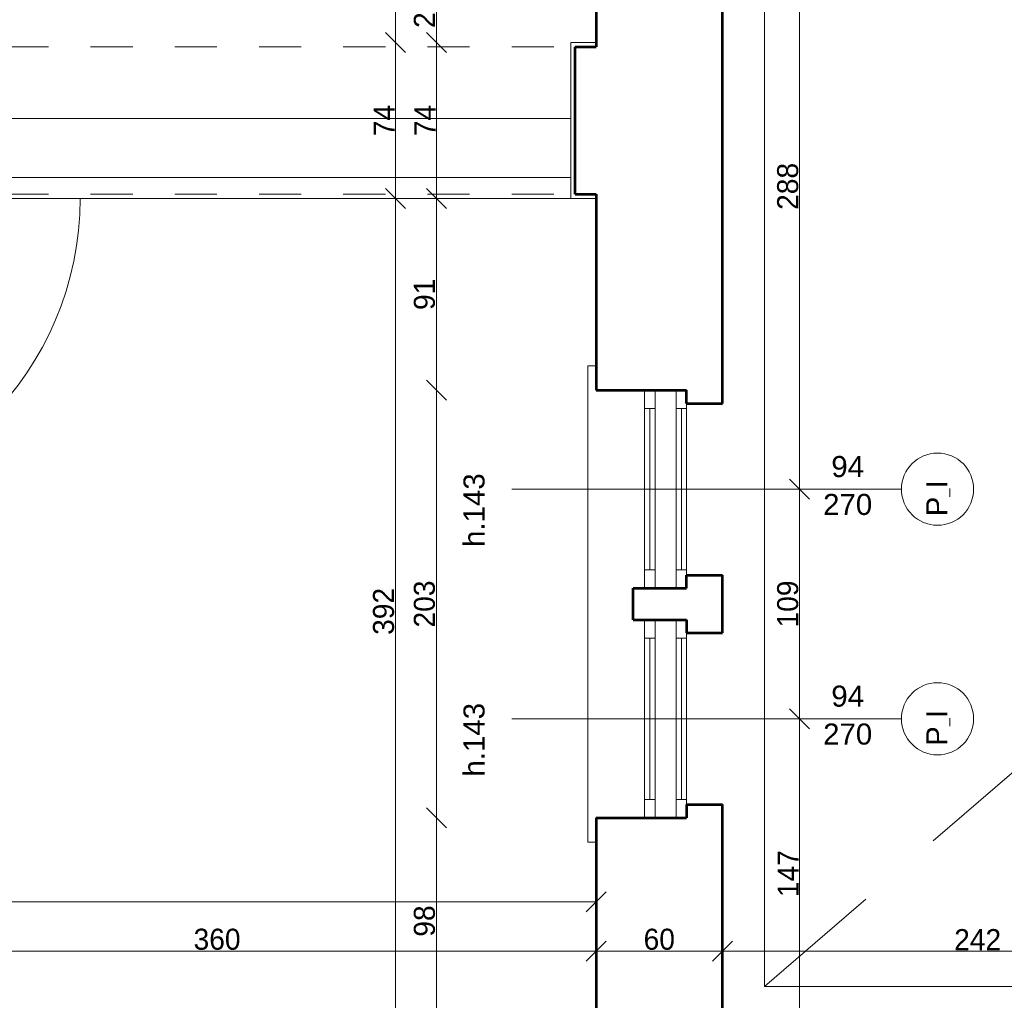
# Model space of a CAD drawing. Header units: inches. Extents: x -21887 to 84279, y -131485 to 67836.
# Tile 111 of 256: x 37054 to 41730, y -14236 to -9581. Entities that reach past the tile are written whole.
import ezdxf

# ---------------------------------------------------------------- set-up
doc = ezdxf.new("R2010")
doc.units = ezdxf.units.IN
doc.header["$MEASUREMENT"] = 0
for name, pattern in [('Dashed', [400, 200, -200]), ('Dashed copy', [200, 100, -100]), ('Long Dashed', [1058.333302, 634.99999, -423.333311])]:
    doc.linetypes.add(name, pattern=pattern)
doc.layers.get('0').update_dxf_attribs({"lineweight": 13})
doc.layers.get('Defpoints').update_dxf_attribs({"lineweight": 13})
for name, color, linetype, lineweight in [('AI_MURY', 7, 'Continuous', 53), ('Dimensioning', 7, 'Continuous', 13), ('DRZWI', 7, 'Continuous', 13), ('PODCIAGI', 7, 'Continuous', 13), ('schodzy', 7, 'Continuous', 13)]:
    doc.layers.add(name, color=color, linetype=linetype, lineweight=lineweight)
doc.styles.add('GENERATED_STYLE_7', font='txt')
doc.styles.add('Style-Courier New', font='txt')
doc.dimstyles.new('Dimstyle_4', dxfattribs={"dimtxt": 100, "dimasz": 95, "dimexe": 0, "dimexo": 0, "dimgap": 0.09, "dimtad": 1, "dimdec": 0, "dimlfac": 0.1, "dimzin": 0, "dimdsep": 46, "dimlunit": 5, "dimtxsty": 'GENERATED_STYLE_7', "dimblk": 'ARROWHEAD_6', "dimcen": 0.09, "dimclrd": 161, "dimclre": 161, "dimclrt": 7, "dimadec": 0, "dimazin": 0, "dimtfac": 1, "dimtdec": 0, "dimtmove": 0, "dimatfit": 3, "dimfxl": 0, "dimtolj": 1, "dimtzin": 0, "dimarcsym": 0})
doc.dimstyles.new('Dimstyle_5', dxfattribs={"dimtxt": 100, "dimasz": 95, "dimexe": 0.18, "dimexo": 0, "dimgap": 0.09, "dimtad": 1, "dimtih": 1, "dimtoh": 1, "dimdec": 0, "dimlfac": 0.1, "dimzin": 0, "dimdsep": 46, "dimlunit": 5, "dimtxsty": 'GENERATED_STYLE_7', "dimblk": 'ARROWHEAD_6', "dimcen": 0.09, "dimclrd": 161, "dimclre": 161, "dimclrt": 7, "dimadec": 0, "dimazin": 0, "dimtfac": 1, "dimtdec": 0, "dimtmove": 0, "dimatfit": 3, "dimfxl": 0, "dimtolj": 1, "dimtzin": 0, "dimarcsym": 0})

# ---------------------------------------------------------------- blocks, each defined once
blk = doc.blocks.new('ARROWHEAD_6')
at = {"color": 0, "linetype": 'Continuous'}
for p, q in [((-0.5, -0.5), (0.5, 0.5)), ((0, 0), (-1, 0))]:
    blk.add_line(p, q, dxfattribs=at)
blk = doc.blocks.new('*U184')
at = {"layer": 'Defpoints', "color": 0, "linetype": 'Continuous'}
for p in [(-270, -21459.3), (57580.5, -21459.3), (56990.5, -24609.3)]:
    blk.add_point(p, dxfattribs=at)
at = {"layer": 'Dimensioning', "color": 161, "linetype": 'Continuous', "lineweight": -2}
for p, q in [((-269.9, -21459.3), (-270, -21459.3)), ((-270, -24514.3), (-270, -21554.3)), ((-269.9, -24609.3), (-270, -24609.3))]:
    blk.add_line(p, q, dxfattribs=at)
at = {"layer": 'Dimensioning', "color": 161, "linetype": 'Continuous', "lineweight": -2, "xscale": 95, "yscale": 95, "zscale": 95}
for p, rotation in [((-270, -21459.3), 90), ((-270, -24609.3), 270)]:
    blk.add_blockref('ARROWHEAD_6', p, dxfattribs=dict(at, rotation=rotation))
at = {"layer": 'Dimensioning', "color": 7, "linetype": 'Continuous', "insert": (-326.3, -23034.3), "char_height": 100, "attachment_point": 5, "rotation": 90, "style": 'GENERATED_STYLE_7'}
blk.add_mtext('315', dxfattribs=at)
blk = doc.blocks.new('*U1771')
at = {"layer": 'Defpoints'}
for p in [(122.4, -22997.2), (57973, -22997.2), (122.4, -23034.3), (57383, -26147.2)]:
    blk.add_point(p, dxfattribs=at)
at = {"layer": 'Dimensioning', "color": 161, "linetype": 'Continuous'}
blk.add_blockref('*U184', (392.5, -1537.9), dxfattribs=at)
blk = doc.blocks.new('*D1914')
at = {"layer": 'Defpoints'}
for p in [(122.4, 0), (122.4, -22997.2), (57973, -22997.2), (57383, -26147.2)]:
    blk.add_point(p, dxfattribs=at)
at = {"layer": 'Dimensioning', "color": 161, "linetype": 'Continuous'}
blk.add_blockref('*U1771', (0, 0), dxfattribs=at)
blk = doc.blocks.new('*U1061')
at = {"layer": 'Defpoints', "color": 0, "linetype": 'Continuous'}
for p in [(40391.6, -14002.6), (42816.1, -14002.6), (42816.1, -14002.6)]:
    blk.add_point(p, dxfattribs=at)
at = {"layer": 'Dimensioning', "color": 161, "linetype": 'Continuous', "lineweight": -2}
for p, q in [((40391.6, -14002.6), (40391.6, -14002.4)), ((40486.6, -14002.6), (42721.1, -14002.6)), ((42816.1, -14002.6), (42816.1, -14002.4))]:
    blk.add_line(p, q, dxfattribs=at)
at = {"layer": 'Dimensioning', "color": 161, "linetype": 'Continuous', "lineweight": -2, "xscale": 95, "yscale": 95, "zscale": 95, "rotation": 180}
blk.add_blockref('ARROWHEAD_6', (40391.6, -14002.6), dxfattribs=at)
at = {"layer": 'Dimensioning', "color": 161, "linetype": 'Continuous', "lineweight": -2, "xscale": 95, "yscale": 95, "zscale": 95}
blk.add_blockref('ARROWHEAD_6', (42816.1, -14002.6), dxfattribs=at)
at = {"layer": 'Dimensioning', "color": 7, "linetype": 'Continuous', "insert": (41603.9, -13947.6), "char_height": 100, "attachment_point": 5, "style": 'GENERATED_STYLE_7'}
blk.add_mtext('242', dxfattribs=at)
blk = doc.blocks.new('*D1994')
at = {"layer": 'Defpoints'}
for p in [(40391.6, -14002.6), (41603.9, -14002.6), (42816.1, -14002.6), (42816.1, -14002.6)]:
    blk.add_point(p, dxfattribs=at)
at = {"layer": 'Dimensioning', "color": 161, "linetype": 'Continuous'}
blk.add_blockref('*U1061', (0, 0), dxfattribs=at)
blk = doc.blocks.new('*U1071')
at = {"layer": 'Defpoints', "color": 0, "linetype": 'Continuous'}
for p in [(17669.4, -13768.6), (39791.6, -13768.6), (39791.6, -13768.6)]:
    blk.add_point(p, dxfattribs=at)
at = {"layer": 'Dimensioning', "color": 161, "linetype": 'Continuous', "lineweight": -2}
for p, q in [((17669.4, -13768.6), (17669.4, -13768.4)), ((17764.4, -13768.6), (39696.6, -13768.6)), ((39791.6, -13768.6), (39791.6, -13768.4))]:
    blk.add_line(p, q, dxfattribs=at)
at = {"layer": 'Dimensioning', "color": 161, "linetype": 'Continuous', "lineweight": -2, "xscale": 95, "yscale": 95, "zscale": 95, "rotation": 180}
blk.add_blockref('ARROWHEAD_6', (17669.4, -13768.6), dxfattribs=at)
at = {"layer": 'Dimensioning', "color": 161, "linetype": 'Continuous', "lineweight": -2, "xscale": 95, "yscale": 95, "zscale": 95}
blk.add_blockref('ARROWHEAD_6', (39791.6, -13768.6), dxfattribs=at)
at = {"layer": 'Dimensioning', "color": 7, "linetype": 'Continuous', "insert": (28730.5, -13713.6), "char_height": 100, "attachment_point": 5, "style": 'GENERATED_STYLE_7'}
blk.add_mtext('2212', dxfattribs=at)
blk = doc.blocks.new('*D2004')
at = {"layer": 'Defpoints'}
for p in [(17669.4, -13768.6), (28730.5, -13768.6), (39791.6, -13768.6), (39791.6, -13768.6)]:
    blk.add_point(p, dxfattribs=at)
at = {"layer": 'Dimensioning', "color": 161, "linetype": 'Continuous'}
blk.add_blockref('*U1071', (0, 0), dxfattribs=at)
blk = doc.blocks.new('*U376')
at = {"layer": 'Defpoints', "color": 0, "linetype": 'Continuous'}
for p in [(-3768.9, -23758.2), (61880.5, -23758.2), (62095.5, -27324.3)]:
    blk.add_point(p, dxfattribs=at)
at = {"layer": 'Dimensioning', "color": 161, "linetype": 'Continuous', "lineweight": -2}
for p, q in [((-3768.7, -23758.2), (-3768.9, -23758.2)), ((-3768.9, -27229.3), (-3768.9, -23853.2)), ((-3768.7, -27324.3), (-3768.9, -27324.3))]:
    blk.add_line(p, q, dxfattribs=at)
at = {"layer": 'Dimensioning', "color": 161, "linetype": 'Continuous', "lineweight": -2, "xscale": 95, "yscale": 95, "zscale": 95}
for p, rotation in [((-3768.9, -23758.2), 90), ((-3768.9, -27324.3), 270)]:
    blk.add_blockref('ARROWHEAD_6', p, dxfattribs=dict(at, rotation=rotation))
at = {"layer": 'Dimensioning', "color": 7, "linetype": 'Continuous', "insert": (-3825.2, -25541.2), "char_height": 100, "attachment_point": 5, "rotation": 90, "style": 'GENERATED_STYLE_7'}
blk.add_mtext('357', dxfattribs=at)
blk = doc.blocks.new('*U1772')
at = {"layer": 'Defpoints'}
for p in [(-2777.6, -24404.3), (62871.9, -24404.3), (-2777.6, -25541.2), (63086.9, -27970.5)]:
    blk.add_point(p, dxfattribs=at)
at = {"layer": 'Dimensioning', "color": 161, "linetype": 'Continuous'}
blk.add_blockref('*U376', (991.3, -646.2), dxfattribs=at)
blk = doc.blocks.new('*D2396')
at = {"layer": 'Defpoints'}
for p in [(-2777.6, 0), (-2777.6, -24404.3), (62871.9, -24404.3), (63086.9, -27970.5)]:
    blk.add_point(p, dxfattribs=at)
at = {"layer": 'Dimensioning', "color": 161, "linetype": 'Continuous'}
blk.add_blockref('*U1772', (0, 0), dxfattribs=at)
blk = doc.blocks.new('*U377')
at = {"layer": 'Defpoints', "color": 0, "linetype": 'Continuous'}
for p in [(-3768.9, -21459.3), (61832.4, -21459.3), (61880.5, -23758.2)]:
    blk.add_point(p, dxfattribs=at)
at = {"layer": 'Dimensioning', "color": 161, "linetype": 'Continuous', "lineweight": -2}
for p, q in [((-3768.7, -21459.3), (-3768.9, -21459.3)), ((-3768.9, -23663.2), (-3768.9, -21554.3)), ((-3768.7, -23758.2), (-3768.9, -23758.2))]:
    blk.add_line(p, q, dxfattribs=at)
at = {"layer": 'Dimensioning', "color": 161, "linetype": 'Continuous', "lineweight": -2, "xscale": 95, "yscale": 95, "zscale": 95}
for p, rotation in [((-3768.9, -21459.3), 90), ((-3768.9, -23758.2), 270)]:
    blk.add_blockref('ARROWHEAD_6', p, dxfattribs=dict(at, rotation=rotation))
at = {"layer": 'Dimensioning', "color": 7, "linetype": 'Continuous', "insert": (-3825.2, -22608.7), "char_height": 100, "attachment_point": 5, "rotation": 90, "style": 'GENERATED_STYLE_7'}
blk.add_mtext('230', dxfattribs=at)
blk = doc.blocks.new('*U1773')
at = {"layer": 'Defpoints'}
for p in [(-3488.6, -22004), (62112.7, -22004), (-3488.6, -22608.7), (62160.9, -24302.8)]:
    blk.add_point(p, dxfattribs=at)
at = {"layer": 'Dimensioning', "color": 161, "linetype": 'Continuous'}
blk.add_blockref('*U377', (280.3, -544.7), dxfattribs=at)
blk = doc.blocks.new('*D2397')
at = {"layer": 'Defpoints'}
for p in [(-3488.6, 0), (-3488.6, -22004), (62112.7, -22004), (62160.9, -24302.8)]:
    blk.add_point(p, dxfattribs=at)
at = {"layer": 'Dimensioning', "color": 161, "linetype": 'Continuous'}
blk.add_blockref('*U1773', (0, 0), dxfattribs=at)
blk = doc.blocks.new('*U408')
at = {"layer": 'Defpoints', "color": 0, "linetype": 'Continuous'}
for p in [(4587.2, -12484.3), (53040.5, -12484.3), (53240.5, -14369.3)]:
    blk.add_point(p, dxfattribs=at)
at = {"layer": 'Dimensioning', "color": 161, "linetype": 'Continuous', "lineweight": -2}
for p, q in [((4587.4, -12484.3), (4587.2, -12484.3)), ((4587.2, -14274.3), (4587.2, -12579.3)), ((4587.4, -14369.3), (4587.2, -14369.3))]:
    blk.add_line(p, q, dxfattribs=at)
at = {"layer": 'Dimensioning', "color": 161, "linetype": 'Continuous', "lineweight": -2, "xscale": 95, "yscale": 95, "zscale": 95}
for p, rotation in [((4587.2, -12484.3), 90), ((4587.2, -14369.3), 270)]:
    blk.add_blockref('ARROWHEAD_6', p, dxfattribs=dict(at, rotation=rotation))
at = {"layer": 'Dimensioning', "color": 7, "linetype": 'Continuous', "insert": (4530.9, -13426.8), "char_height": 100, "attachment_point": 5, "rotation": 90, "style": 'GENERATED_STYLE_7'}
blk.add_mtext('189', dxfattribs=at)
blk = doc.blocks.new('*D2506')
at = {"layer": 'Defpoints'}
for p in [(4587.2, -12484.3), (53040.5, -12484.3), (4587.2, -13426.8), (53240.5, -14369.3)]:
    blk.add_point(p, dxfattribs=at)
at = {"layer": 'Dimensioning', "color": 161, "linetype": 'Continuous'}
blk.add_blockref('*U408', (0, 0), dxfattribs=at)
blk = doc.blocks.new('*U409')
at = {"layer": 'Defpoints', "color": 0, "linetype": 'Continuous'}
for p in [(4587.2, -9184.3), (53040.5, -9184.3), (53040.5, -12484.3)]:
    blk.add_point(p, dxfattribs=at)
at = {"layer": 'Dimensioning', "color": 161, "linetype": 'Continuous', "lineweight": -2}
for p, q in [((4587.4, -9184.3), (4587.2, -9184.3)), ((4587.2, -12389.3), (4587.2, -9279.3)), ((4587.4, -12484.3), (4587.2, -12484.3))]:
    blk.add_line(p, q, dxfattribs=at)
at = {"layer": 'Dimensioning', "color": 161, "linetype": 'Continuous', "lineweight": -2, "xscale": 95, "yscale": 95, "zscale": 95}
for p, rotation in [((4587.2, -9184.3), 90), ((4587.2, -12484.3), 270)]:
    blk.add_blockref('ARROWHEAD_6', p, dxfattribs=dict(at, rotation=rotation))
at = {"layer": 'Dimensioning', "color": 7, "linetype": 'Continuous', "insert": (4530.9, -10834.3), "char_height": 100, "attachment_point": 5, "rotation": 90, "style": 'GENERATED_STYLE_7'}
blk.add_mtext('330', dxfattribs=at)
blk = doc.blocks.new('*D2507')
at = {"layer": 'Defpoints'}
for p in [(4587.2, -9184.3), (53040.5, -9184.3), (4587.2, -10834.3), (53040.5, -12484.3)]:
    blk.add_point(p, dxfattribs=at)
at = {"layer": 'Dimensioning', "color": 161, "linetype": 'Continuous'}
blk.add_blockref('*U409', (0, 0), dxfattribs=at)
blk = doc.blocks.new('*U701')
at = {"layer": 'Defpoints', "color": 0, "linetype": 'Continuous'}
for p in [(39032.7, -13369.2), (39935.7, -13369.2), (39671.6, -14349.3)]:
    blk.add_point(p, dxfattribs=at)
at = {"layer": 'Dimensioning', "color": 161, "linetype": 'Continuous', "lineweight": -2}
for p, q in [((39032.9, -13369.2), (39032.7, -13369.2)), ((39032.7, -14254.3), (39032.7, -13464.2)), ((39032.9, -14349.3), (39032.7, -14349.3))]:
    blk.add_line(p, q, dxfattribs=at)
at = {"layer": 'Dimensioning', "color": 161, "linetype": 'Continuous', "lineweight": -2, "xscale": 95, "yscale": 95, "zscale": 95}
for p, rotation in [((39032.7, -13369.2), 90), ((39032.7, -14349.3), 270)]:
    blk.add_blockref('ARROWHEAD_6', p, dxfattribs=dict(at, rotation=rotation))
at = {"layer": 'Dimensioning', "color": 7, "linetype": 'Continuous', "insert": (38976.4, -13859.3), "char_height": 100, "attachment_point": 5, "rotation": 90, "style": 'GENERATED_STYLE_7'}
blk.add_mtext('98', dxfattribs=at)
blk = doc.blocks.new('*D2930')
at = {"layer": 'Defpoints'}
for p in [(39032.7, -13369.2), (39935.7, -13369.2), (39032.7, -13859.3), (39671.6, -14349.3)]:
    blk.add_point(p, dxfattribs=at)
at = {"layer": 'Dimensioning', "color": 161, "linetype": 'Continuous'}
blk.add_blockref('*U701', (0, 0), dxfattribs=at)
blk = doc.blocks.new('*U702')
at = {"layer": 'Defpoints', "color": 0, "linetype": 'Continuous'}
for p in [(39032.7, -11339.3), (39912.6, -11339.3), (39935.7, -13369.2)]:
    blk.add_point(p, dxfattribs=at)
at = {"layer": 'Dimensioning', "color": 161, "linetype": 'Continuous', "lineweight": -2}
for p, q in [((39032.9, -11339.3), (39032.7, -11339.3)), ((39032.7, -13274.2), (39032.7, -11434.3)), ((39032.9, -13369.2), (39032.7, -13369.2))]:
    blk.add_line(p, q, dxfattribs=at)
at = {"layer": 'Dimensioning', "color": 161, "linetype": 'Continuous', "lineweight": -2, "xscale": 95, "yscale": 95, "zscale": 95}
for p, rotation in [((39032.7, -11339.3), 90), ((39032.7, -13369.2), 270)]:
    blk.add_blockref('ARROWHEAD_6', p, dxfattribs=dict(at, rotation=rotation))
at = {"layer": 'Dimensioning', "color": 7, "linetype": 'Continuous', "insert": (38976.4, -12354.3), "char_height": 100, "attachment_point": 5, "rotation": 90, "style": 'GENERATED_STYLE_7'}
blk.add_mtext('203', dxfattribs=at)
blk = doc.blocks.new('*D2931')
at = {"layer": 'Defpoints'}
for p in [(39032.7, -11339.3), (39912.6, -11339.3), (39032.7, -12354.3), (39935.7, -13369.2)]:
    blk.add_point(p, dxfattribs=at)
at = {"layer": 'Dimensioning', "color": 161, "linetype": 'Continuous'}
blk.add_blockref('*U702', (0, 0), dxfattribs=at)
blk = doc.blocks.new('*U703')
at = {"layer": 'Defpoints', "color": 0, "linetype": 'Continuous'}
for p in [(39032.7, -10429.3), (39671.6, -10429.3), (39912.6, -11339.3)]:
    blk.add_point(p, dxfattribs=at)
at = {"layer": 'Dimensioning', "color": 161, "linetype": 'Continuous', "lineweight": -2}
for p, q in [((39032.9, -10429.3), (39032.7, -10429.3)), ((39032.7, -11244.3), (39032.7, -10524.3)), ((39032.9, -11339.3), (39032.7, -11339.3))]:
    blk.add_line(p, q, dxfattribs=at)
at = {"layer": 'Dimensioning', "color": 161, "linetype": 'Continuous', "lineweight": -2, "xscale": 95, "yscale": 95, "zscale": 95}
for p, rotation in [((39032.7, -10429.3), 90), ((39032.7, -11339.3), 270)]:
    blk.add_blockref('ARROWHEAD_6', p, dxfattribs=dict(at, rotation=rotation))
at = {"layer": 'Dimensioning', "color": 7, "linetype": 'Continuous', "insert": (38976.4, -10884.3), "char_height": 100, "attachment_point": 5, "rotation": 90, "style": 'GENERATED_STYLE_7'}
blk.add_mtext('91', dxfattribs=at)
blk = doc.blocks.new('*D2932')
at = {"layer": 'Defpoints'}
for p in [(39032.7, -10429.3), (39671.6, -10429.3), (39032.7, -10884.3), (39912.6, -11339.3)]:
    blk.add_point(p, dxfattribs=at)
at = {"layer": 'Dimensioning', "color": 161, "linetype": 'Continuous'}
blk.add_blockref('*U703', (0, 0), dxfattribs=at)
blk = doc.blocks.new('*U704')
at = {"layer": 'Defpoints', "color": 0, "linetype": 'Continuous'}
for p in [(39032.7, -9689.3), (39671.6, -9689.3), (39671.6, -10429.3)]:
    blk.add_point(p, dxfattribs=at)
at = {"layer": 'Dimensioning', "color": 161, "linetype": 'Continuous', "lineweight": -2}
for p, q in [((39032.9, -9689.3), (39032.7, -9689.3)), ((39032.7, -10334.3), (39032.7, -9784.3)), ((39032.9, -10429.3), (39032.7, -10429.3))]:
    blk.add_line(p, q, dxfattribs=at)
at = {"layer": 'Dimensioning', "color": 161, "linetype": 'Continuous', "lineweight": -2, "xscale": 95, "yscale": 95, "zscale": 95}
for p, rotation in [((39032.7, -9689.3), 90), ((39032.7, -10429.3), 270)]:
    blk.add_blockref('ARROWHEAD_6', p, dxfattribs=dict(at, rotation=rotation))
at = {"layer": 'Dimensioning', "color": 7, "linetype": 'Continuous', "insert": (38978.9, -10059.3), "char_height": 100, "attachment_point": 5, "rotation": 90, "style": 'GENERATED_STYLE_7'}
blk.add_mtext('74', dxfattribs=at)
blk = doc.blocks.new('*D2933')
at = {"layer": 'Defpoints'}
for p in [(39032.7, -9689.3), (39671.6, -9689.3), (39032.7, -10059.3), (39671.6, -10429.3)]:
    blk.add_point(p, dxfattribs=at)
at = {"layer": 'Dimensioning', "color": 161, "linetype": 'Continuous'}
blk.add_blockref('*U704', (0, 0), dxfattribs=at)
blk = doc.blocks.new('*U705')
at = {"layer": 'Defpoints', "color": 0, "linetype": 'Continuous'}
for p in [(39032.7, -9401.5), (39878.5, -9401.5), (39671.6, -9689.3)]:
    blk.add_point(p, dxfattribs=at)
at = {"layer": 'Dimensioning', "color": 161, "linetype": 'Continuous', "lineweight": -2}
for p, q in [((39032.9, -9401.5), (39032.7, -9401.5)), ((39032.7, -9594.3), (39032.7, -9496.5)), ((39032.9, -9689.3), (39032.7, -9689.3))]:
    blk.add_line(p, q, dxfattribs=at)
at = {"layer": 'Dimensioning', "color": 161, "linetype": 'Continuous', "lineweight": -2, "xscale": 95, "yscale": 95, "zscale": 95}
for p, rotation in [((39032.7, -9401.5), 90), ((39032.7, -9689.3), 270)]:
    blk.add_blockref('ARROWHEAD_6', p, dxfattribs=dict(at, rotation=rotation))
at = {"layer": 'Dimensioning', "color": 7, "linetype": 'Continuous', "insert": (38976.4, -9545.4), "char_height": 100, "attachment_point": 5, "rotation": 90, "style": 'GENERATED_STYLE_7'}
blk.add_mtext('29', dxfattribs=at)
blk = doc.blocks.new('*D2934')
at = {"layer": 'Defpoints'}
for p in [(39032.7, -9401.5), (39878.5, -9401.5), (39032.7, -9545.4), (39671.6, -9689.3)]:
    blk.add_point(p, dxfattribs=at)
at = {"layer": 'Dimensioning', "color": 161, "linetype": 'Continuous'}
blk.add_blockref('*U705', (0, 0), dxfattribs=at)
blk = doc.blocks.new('*U726')
at = {"layer": 'Defpoints', "color": 0, "linetype": 'Continuous'}
for p in [(38838.6, -10429.3), (39671.6, -10429.3), (39671.6, -14349.3)]:
    blk.add_point(p, dxfattribs=at)
at = {"layer": 'Dimensioning', "color": 161, "linetype": 'Continuous', "lineweight": -2}
for p, q in [((38838.8, -10429.3), (38838.6, -10429.3)), ((38838.6, -14254.3), (38838.6, -10524.3)), ((38838.8, -14349.3), (38838.6, -14349.3))]:
    blk.add_line(p, q, dxfattribs=at)
at = {"layer": 'Dimensioning', "color": 161, "linetype": 'Continuous', "lineweight": -2, "xscale": 95, "yscale": 95, "zscale": 95}
for p, rotation in [((38838.6, -10429.3), 90), ((38838.6, -14349.3), 270)]:
    blk.add_blockref('ARROWHEAD_6', p, dxfattribs=dict(at, rotation=rotation))
at = {"layer": 'Dimensioning', "color": 7, "linetype": 'Continuous', "insert": (38782.3, -12389.3), "char_height": 100, "attachment_point": 5, "rotation": 90, "style": 'GENERATED_STYLE_7'}
blk.add_mtext('392', dxfattribs=at)
blk = doc.blocks.new('*D2955')
at = {"layer": 'Defpoints'}
for p in [(38838.6, -10429.3), (39671.6, -10429.3), (38838.6, -12389.3), (39671.6, -14349.3)]:
    blk.add_point(p, dxfattribs=at)
at = {"layer": 'Dimensioning', "color": 161, "linetype": 'Continuous'}
blk.add_blockref('*U726', (0, 0), dxfattribs=at)
blk = doc.blocks.new('*U727')
at = {"layer": 'Defpoints', "color": 0, "linetype": 'Continuous'}
for p in [(38838.6, -9689.3), (39671.6, -9689.3), (39671.6, -10429.3)]:
    blk.add_point(p, dxfattribs=at)
at = {"layer": 'Dimensioning', "color": 161, "linetype": 'Continuous', "lineweight": -2}
for p, q in [((38838.8, -9689.3), (38838.6, -9689.3)), ((38838.6, -10334.3), (38838.6, -9784.3)), ((38838.8, -10429.3), (38838.6, -10429.3))]:
    blk.add_line(p, q, dxfattribs=at)
at = {"layer": 'Dimensioning', "color": 161, "linetype": 'Continuous', "lineweight": -2, "xscale": 95, "yscale": 95, "zscale": 95}
for p, rotation in [((38838.6, -9689.3), 90), ((38838.6, -10429.3), 270)]:
    blk.add_blockref('ARROWHEAD_6', p, dxfattribs=dict(at, rotation=rotation))
at = {"layer": 'Dimensioning', "color": 7, "linetype": 'Continuous', "insert": (38784.8, -10059.3), "char_height": 100, "attachment_point": 5, "rotation": 90, "style": 'GENERATED_STYLE_7'}
blk.add_mtext('74', dxfattribs=at)
blk = doc.blocks.new('*D2956')
at = {"layer": 'Defpoints'}
for p in [(38838.6, -9689.3), (39671.6, -9689.3), (38838.6, -10059.3), (39671.6, -10429.3)]:
    blk.add_point(p, dxfattribs=at)
at = {"layer": 'Dimensioning', "color": 161, "linetype": 'Continuous'}
blk.add_blockref('*U727', (0, 0), dxfattribs=at)
blk = doc.blocks.new('*U728')
at = {"layer": 'Defpoints', "color": 0, "linetype": 'Continuous'}
for p in [(38838.6, -7209.3), (39691.6, -7209.3), (39671.6, -9689.3)]:
    blk.add_point(p, dxfattribs=at)
at = {"layer": 'Dimensioning', "color": 161, "linetype": 'Continuous', "lineweight": -2}
for p, q in [((38838.8, -7209.3), (38838.6, -7209.3)), ((38838.6, -9594.3), (38838.6, -7304.3)), ((38838.8, -9689.3), (38838.6, -9689.3))]:
    blk.add_line(p, q, dxfattribs=at)
at = {"layer": 'Dimensioning', "color": 161, "linetype": 'Continuous', "lineweight": -2, "xscale": 95, "yscale": 95, "zscale": 95}
for p, rotation in [((38838.6, -7209.3), 90), ((38838.6, -9689.3), 270)]:
    blk.add_blockref('ARROWHEAD_6', p, dxfattribs=dict(at, rotation=rotation))
at = {"layer": 'Dimensioning', "color": 7, "linetype": 'Continuous', "insert": (38782.3, -8449.3), "char_height": 100, "attachment_point": 5, "rotation": 90, "style": 'GENERATED_STYLE_7'}
blk.add_mtext('248', dxfattribs=at)
blk = doc.blocks.new('*D2957')
at = {"layer": 'Defpoints'}
for p in [(38838.6, -7209.3), (39691.6, -7209.3), (38838.6, -8449.3), (39671.6, -9689.3)]:
    blk.add_point(p, dxfattribs=at)
at = {"layer": 'Dimensioning', "color": 161, "linetype": 'Continuous'}
blk.add_blockref('*U728', (0, 0), dxfattribs=at)
blk = doc.blocks.new('*U1518')
at = {"layer": 'Defpoints', "color": 0, "linetype": 'Continuous'}
for p in [(36190.5, -13914.8), (39791.6, -13914.8), (39791.6, -14002.6)]:
    blk.add_point(p, dxfattribs=at)
at = {"layer": 'Dimensioning', "color": 161, "linetype": 'Continuous', "lineweight": -2}
for p, q in [((36190.5, -14002.4), (36190.5, -14002.8)), ((36285.5, -14002.6), (39696.6, -14002.6)), ((39791.6, -14002.4), (39791.6, -14002.8))]:
    blk.add_line(p, q, dxfattribs=at)
at = {"layer": 'Dimensioning', "color": 161, "linetype": 'Continuous', "lineweight": -2, "xscale": 95, "yscale": 95, "zscale": 95, "rotation": 180}
blk.add_blockref('ARROWHEAD_6', (36190.5, -14002.6), dxfattribs=at)
at = {"layer": 'Dimensioning', "color": 161, "linetype": 'Continuous', "lineweight": -2, "xscale": 95, "yscale": 95, "zscale": 95}
blk.add_blockref('ARROWHEAD_6', (39791.6, -14002.6), dxfattribs=at)
at = {"layer": 'Dimensioning', "color": 7, "linetype": 'Continuous', "insert": (37991.1, -13946.3), "char_height": 100, "attachment_point": 5, "style": 'GENERATED_STYLE_7'}
blk.add_mtext('360', dxfattribs=at)
blk = doc.blocks.new('*D3153')
at = {"layer": 'Defpoints'}
for p in [(36190.5, -13914.8), (39791.6, -13914.8), (37991.1, -14002.6), (39791.6, -14002.6)]:
    blk.add_point(p, dxfattribs=at)
at = {"layer": 'Dimensioning', "color": 161, "linetype": 'Continuous'}
blk.add_blockref('*U1518', (0, 0), dxfattribs=at)
blk = doc.blocks.new('*U1519')
at = {"layer": 'Defpoints', "color": 0, "linetype": 'Continuous'}
for p in [(39791.6, -13914.8), (40391.6, -13914.8), (40391.6, -14002.6)]:
    blk.add_point(p, dxfattribs=at)
at = {"layer": 'Dimensioning', "color": 161, "linetype": 'Continuous', "lineweight": -2}
for p, q in [((39791.6, -14002.4), (39791.6, -14002.8)), ((39886.6, -14002.6), (40296.6, -14002.6)), ((40391.6, -14002.4), (40391.6, -14002.8))]:
    blk.add_line(p, q, dxfattribs=at)
at = {"layer": 'Dimensioning', "color": 161, "linetype": 'Continuous', "lineweight": -2, "xscale": 95, "yscale": 95, "zscale": 95, "rotation": 180}
blk.add_blockref('ARROWHEAD_6', (39791.6, -14002.6), dxfattribs=at)
at = {"layer": 'Dimensioning', "color": 161, "linetype": 'Continuous', "lineweight": -2, "xscale": 95, "yscale": 95, "zscale": 95}
blk.add_blockref('ARROWHEAD_6', (40391.6, -14002.6), dxfattribs=at)
at = {"layer": 'Dimensioning', "color": 7, "linetype": 'Continuous', "insert": (40091.6, -13946.3), "char_height": 100, "attachment_point": 5, "style": 'GENERATED_STYLE_7'}
blk.add_mtext('60', dxfattribs=at)
blk = doc.blocks.new('*D3154')
at = {"layer": 'Defpoints'}
for p in [(39791.6, -13914.8), (40391.6, -13914.8), (40091.6, -14002.6), (40391.6, -14002.6)]:
    blk.add_point(p, dxfattribs=at)
at = {"layer": 'Dimensioning', "color": 161, "linetype": 'Continuous'}
blk.add_blockref('*U1519', (0, 0), dxfattribs=at)
blk = doc.blocks.new('*U865')
at = {"layer": 'Defpoints', "color": 0, "linetype": 'Continuous'}
for p in [(40510, -12899.3), (40758.3, -12899.3), (40473.7, -14369.3)]:
    blk.add_point(p, dxfattribs=at)
at = {"layer": 'Dimensioning', "color": 161, "linetype": 'Continuous', "lineweight": -2}
for p, q in [((40758.2, -12899.3), (40758.3, -12899.3)), ((40758.3, -14274.3), (40758.3, -12994.3)), ((40758.2, -14369.3), (40758.3, -14369.3))]:
    blk.add_line(p, q, dxfattribs=at)
at = {"layer": 'Dimensioning', "color": 161, "linetype": 'Continuous', "lineweight": -2, "xscale": 95, "yscale": 95, "zscale": 95}
for p, rotation in [((40758.3, -12899.3), 90), ((40758.3, -14369.3), 270)]:
    blk.add_blockref('ARROWHEAD_6', p, dxfattribs=dict(at, rotation=rotation))
at = {"layer": 'Dimensioning', "color": 7, "linetype": 'Continuous', "insert": (40703.8, -13634.3), "char_height": 100, "attachment_point": 5, "rotation": 90, "style": 'GENERATED_STYLE_7'}
blk.add_mtext('147', dxfattribs=at)
blk = doc.blocks.new('*D3155')
at = {"layer": 'Defpoints'}
for p in [(40510, -12899.3), (40758.3, -12899.3), (40758.3, -13634.3), (40473.7, -14369.3)]:
    blk.add_point(p, dxfattribs=at)
at = {"layer": 'Dimensioning', "color": 161, "linetype": 'Continuous'}
blk.add_blockref('*U865', (0, 0), dxfattribs=at)
blk = doc.blocks.new('*U866')
at = {"layer": 'Defpoints', "color": 0, "linetype": 'Continuous'}
for p in [(40431.3, -11809.3), (40758.3, -11809.3), (40510, -12899.3)]:
    blk.add_point(p, dxfattribs=at)
at = {"layer": 'Dimensioning', "color": 161, "linetype": 'Continuous', "lineweight": -2}
for p, q in [((40758.2, -11809.3), (40758.3, -11809.3)), ((40758.3, -12804.3), (40758.3, -11904.3)), ((40758.2, -12899.3), (40758.3, -12899.3))]:
    blk.add_line(p, q, dxfattribs=at)
at = {"layer": 'Dimensioning', "color": 161, "linetype": 'Continuous', "lineweight": -2, "xscale": 95, "yscale": 95, "zscale": 95}
for p, rotation in [((40758.3, -11809.3), 90), ((40758.3, -12899.3), 270)]:
    blk.add_blockref('ARROWHEAD_6', p, dxfattribs=dict(at, rotation=rotation))
at = {"layer": 'Dimensioning', "color": 7, "linetype": 'Continuous', "insert": (40702.1, -12354.3), "char_height": 100, "attachment_point": 5, "rotation": 90, "style": 'GENERATED_STYLE_7'}
blk.add_mtext('109', dxfattribs=at)
blk = doc.blocks.new('*D3156')
at = {"layer": 'Defpoints'}
for p in [(40431.3, -11809.3), (40758.3, -11809.3), (40758.3, -12354.3), (40510, -12899.3)]:
    blk.add_point(p, dxfattribs=at)
at = {"layer": 'Dimensioning', "color": 161, "linetype": 'Continuous'}
blk.add_blockref('*U866', (0, 0), dxfattribs=at)
blk = doc.blocks.new('*U867')
at = {"layer": 'Defpoints', "color": 0, "linetype": 'Continuous'}
for p in [(40316.6, -8934.3), (40758.3, -8934.3), (40431.3, -11809.3)]:
    blk.add_point(p, dxfattribs=at)
at = {"layer": 'Dimensioning', "color": 161, "linetype": 'Continuous', "lineweight": -2}
for p, q in [((40758.2, -8934.3), (40758.3, -8934.3)), ((40758.3, -11714.3), (40758.3, -9029.3)), ((40758.2, -11809.3), (40758.3, -11809.3))]:
    blk.add_line(p, q, dxfattribs=at)
at = {"layer": 'Dimensioning', "color": 161, "linetype": 'Continuous', "lineweight": -2, "xscale": 95, "yscale": 95, "zscale": 95}
for p, rotation in [((40758.3, -8934.3), 90), ((40758.3, -11809.3), 270)]:
    blk.add_blockref('ARROWHEAD_6', p, dxfattribs=dict(at, rotation=rotation))
at = {"layer": 'Dimensioning', "color": 7, "linetype": 'Continuous', "insert": (40702.1, -10371.8), "char_height": 100, "attachment_point": 5, "rotation": 90, "style": 'GENERATED_STYLE_7'}
blk.add_mtext('288', dxfattribs=at)
blk = doc.blocks.new('*D3157')
at = {"layer": 'Defpoints'}
for p in [(40316.6, -8934.3), (40758.3, -8934.3), (40758.3, -10371.8), (40431.3, -11809.3)]:
    blk.add_point(p, dxfattribs=at)
at = {"layer": 'Dimensioning', "color": 161, "linetype": 'Continuous'}
blk.add_blockref('*U867', (0, 0), dxfattribs=at)

msp = doc.modelspace()

# ---------------------------------------------------------------- linework, layer by layer
at = {"layer": 'AI_MURY', "color": 7, "linetype": 'Continuous'}
for p, q in [((39791.6, -9404.3), (39791.6, -9709.3)), ((40391.6, -11401.8), (40391.6, -9469.3)), ((39691.6, -9709.3), (39791.6, -9709.3)), ((39691.6, -10409.3), (39691.6, -9709.3)), ((39691.6, -10409.3), (39791.6, -10409.3)), ((39791.6, -10409.3), (39791.6, -11339.3)), ((39791.6, -11339.3), (40221.6, -11339.3)), ((40221.6, -11401.8), (40221.6, -11339.3)), ((40221.6, -11401.8), (40391.6, -11401.8)), ((40221.6, -12216.8), (40391.6, -12216.8)), ((40221.6, -12279.3), (40221.6, -12216.8)), ((40391.6, -12491.8), (40391.6, -12216.8)), ((39968, -12279.3), (40221.6, -12279.3)), ((39968, -12429.3), (39968, -12279.3)), ((39968, -12429.3), (40221.6, -12429.3)), ((40221.6, -12429.3), (40221.6, -12491.8)), ((40221.6, -12491.8), (40391.6, -12491.8)), ((40221.6, -13306.8), (40391.6, -13306.8)), ((40221.6, -13306.8), (40221.6, -13369.3)), ((40391.6, -14369.3), (40391.6, -13306.8)), ((39791.6, -13369.3), (40221.6, -13369.3)), ((39791.6, -13369.3), (39791.6, -14369.3))]:
    msp.add_line(p, q, dxfattribs=at)
at = {"layer": 'DRZWI', "color": 9, "linetype": 'Dashed copy'}
msp.add_line((40758.3, -712.4), (40758.3, -14137.5), dxfattribs=at)
at = {"layer": 'DRZWI', "color": 251, "linetype": 'Continuous'}
for p, q in [((40591.6, -9269.3), (40591.6, -14169.3)), ((39791.6, -11224.3), (39751.6, -11224.3)), ((39751.6, -13484.3), (39751.6, -11224.3)), ((39791.6, -13484.3), (39751.6, -13484.3)), ((40591.6, -14169.3), (53040.5, -14169.3))]:
    msp.add_line(p, q, dxfattribs=at)
at = {"layer": 'DRZWI', "color": 7, "linetype": 'Continuous'}
for p, q in [((39671.6, -10429.3), (39671.6, -9689.3)), ((39671.6, -9689.3), (39791.6, -9689.3)), ((39671.6, -10429.3), (39791.6, -10429.3))]:
    msp.add_line(p, q, dxfattribs=at)
at = {"layer": 'DRZWI', "color": 220, "linetype": 'Continuous'}
for p, q in [((40021.6, -11426.8), (40021.6, -11339.3)), ((40071.6, -11426.8), (40071.6, -11339.3)), ((40171.6, -11426.8), (40171.6, -11339.3)), ((40221.6, -11426.8), (40221.6, -11401.8)), ((40021.6, -11426.8), (40071.6, -11426.8)), ((40021.6, -12191.8), (40021.6, -11426.8)), ((40046.6, -12191.8), (40046.6, -11426.8)), ((40071.6, -12191.8), (40071.6, -11426.8)), ((40171.6, -11426.8), (40221.6, -11426.8)), ((40171.6, -12191.8), (40171.6, -11426.8)), ((40196.6, -12191.8), (40196.6, -11426.8)), ((40221.6, -12191.8), (40221.6, -11426.8)), ((41242.1, -11809.3), (39391.2, -11809.3)), ((40021.6, -12191.8), (40021.6, -12279.3)), ((40021.6, -12191.8), (40071.6, -12191.8)), ((40071.6, -12191.8), (40071.6, -12279.3)), ((40171.6, -12191.8), (40171.6, -12279.3)), ((40171.6, -12191.8), (40221.6, -12191.8)), ((40221.6, -12191.8), (40221.6, -12216.8)), ((40021.6, -12516.8), (40021.6, -12429.3)), ((40071.6, -12516.8), (40071.6, -12429.3)), ((40171.6, -12516.8), (40171.6, -12429.3)), ((40021.6, -12516.8), (40071.6, -12516.8)), ((40021.6, -12516.8), (40021.6, -13281.8)), ((40046.6, -12516.8), (40046.6, -13281.8)), ((40071.6, -12516.8), (40071.6, -13281.8)), ((40171.6, -12516.8), (40221.6, -12516.8)), ((40171.6, -12516.8), (40171.6, -13281.8)), ((40196.6, -12516.8), (40196.6, -13281.8)), ((40221.6, -12516.8), (40221.6, -12491.8)), ((40221.6, -12516.8), (40221.6, -13281.8)), ((41242.1, -12899.3), (39391.2, -12899.3)), ((40021.6, -13281.8), (40021.6, -13369.3)), ((40021.6, -13281.8), (40071.6, -13281.8)), ((40071.6, -13281.8), (40071.6, -13369.3)), ((40171.6, -13281.8), (40171.6, -13369.3)), ((40171.6, -13281.8), (40221.6, -13281.8)), ((40221.6, -13281.8), (40221.6, -13306.8))]:
    msp.add_line(p, q, dxfattribs=at)
for centre in [(41413.3, -11809.2), (41413.3, -12899.2)]:
    msp.add_circle(centre, 171.3, dxfattribs=at)
at = {"layer": 'PODCIAGI', "color": 49, "linetype": 'Dashed'}
for p, q in [((36190.5, -9709.3), (39671.6, -9709.3)), ((36190.5, -10409.3), (39671.6, -10409.3))]:
    msp.add_line(p, q, dxfattribs=at)
at = {"layer": 'PODCIAGI', "color": 251, "linetype": 'Continuous'}
for p, q in [((39671.6, -10049.3), (36190.5, -10049.3)), ((39671.6, -10329.3), (36190.5, -10329.3)), ((39671.6, -10429.3), (36190.5, -10429.3))]:
    msp.add_line(p, q, dxfattribs=at)
at = {"layer": 'PODCIAGI', "color": 251, "linetype": 'Long Dashed'}
msp.add_line((40591.6, -14169.3), (42564.4, -12468.9), dxfattribs=at)
at = {"layer": 'schodzy', "color": 9, "linetype": 'Continuous'}
msp.add_arc((35860.5, -10429.3), 1480, 270, 0, dxfattribs=at)

# ---------------------------------------------------------------- texts
at = {"layer": 'DRZWI', "color": 220, "char_height": 100, "width": 355.178, "attachment_point": 2, "line_spacing_factor": 1.079165, "style": 'GENERATED_STYLE_7'}
for insert in [(40986.5, -11651.7), (40986.5, -12741.7)]:
    msp.add_mtext('\\fArial|b0|i0|c238|p39;94\\P270', dxfattribs=dict(at, insert=insert))
at = {"layer": 'DRZWI', "color": 220, "char_height": 100, "attachment_point": 1, "rotation": 90, "style": 'GENERATED_STYLE_7'}
for s, insert, width in [('\\fArial|b0|i0|c238|p39;h.143', (39161.6, -12083.5), 675.753), ('\\fArial|b0|i0|c238|p39;P\\H50.000000;_\\H100.000000;I', (41359.7, -11937.9), 460.117), ('\\fArial|b0|i0|c238|p39;h.143', (39161.6, -13173.5), 675.753), ('\\fArial|b0|i0|c238|p39;P\\H50.000000;_\\H100.000000;I', (41359.7, -13027.9), 460.117)]:
    msp.add_mtext(s, dxfattribs=dict(at, insert=insert, width=width))

# ---------------------------------------------------------------- dimensions: what is measured, and where the dimension line sits
at = {"layer": 'Dimensioning', "color": 161, "linetype": 'Continuous'}
for base, p1, p2, picture, middle in [((-3488.6, -22004), (62160.9, -24302.8), (62112.7, -22004), '*D2397', (-3488.6, 0)), ((-2777.6, -24404.3), (63086.9, -27970.5), (62871.9, -24404.3), '*D2396', (-2777.6, 0)), ((122.4, -22997.2), (57383, -26147.2), (57973, -22997.2), '*D1914', (122.4, 0)), ((38838.6, -7209.3), (39671.6, -9689.3), (39691.6, -7209.3), '*D2957', (38838.6, -8449.3)), ((40758.3419066, -8934.2868952), (40431.3209019, -11809.2868952), (40316.6277281, -8934.2868952), '*D3157', (40758.3419066, -10371.7868952)), ((4587.2, -9184.3), (53040.5, -12484.3), (53040.5, -9184.3), '*D2507', (4587.2, -10834.3)), ((39032.7, -9401.5), (39671.6, -9689.3), (39878.5, -9401.5), '*D2934', (39032.7, -9545.4)), ((38838.6, -9689.3), (39671.6, -10429.3), (39671.6, -9689.3), '*D2956', (38838.6, -10059.3)), ((39032.7, -9689.3), (39671.6, -10429.3), (39671.6, -9689.3), '*D2933', (39032.7, -10059.3)), ((38838.6, -10429.3), (39671.6, -14349.3), (39671.6, -10429.3), '*D2955', (38838.6, -12389.3)), ((39032.7, -10429.3), (39912.6, -11339.3), (39671.6, -10429.3), '*D2932', (39032.7, -10884.3)), ((39032.7, -11339.3), (39935.7, -13369.2), (39912.6, -11339.3), '*D2931', (39032.7, -12354.3)), ((40758.3, -11809.3), (40510, -12899.3), (40431.3, -11809.3), '*D3156', (40758.3, -12354.3)), ((4587.2322323, -12484.2868952), (53240.5180538, -14369.2868952), (53040.5180538, -12484.2868952), '*D2506', (4587.2322323, -13426.7868952)), ((40758.3, -12899.3), (40473.7, -14369.3), (40510, -12899.3), '*D3155', (40758.3, -13634.3)), ((39032.7, -13369.2), (39671.6, -14349.3), (39935.7, -13369.2), '*D2930', (39032.7, -13859.3))]:
    dim = msp.add_linear_dim(base=base, p1=p1, p2=p2, angle=90, dimstyle='Dimstyle_4', override={"dimtxsty": 'Style-Courier New', "dimclrd": 0, "dimclre": 161, "dimlwe": 0}, dxfattribs=at)
    dim.commit()
    dim.dimension.update_dxf_attribs({"geometry": picture, "text_midpoint": middle, "dimtype": 128})
for base, p1, p2, picture, middle in [((39791.6, -13768.6), (17669.4, -13768.6), (39791.6, -13768.6), '*D2004', (28730.5, -13768.6)), ((39791.6, -14002.6), (36190.5, -13914.8), (39791.6, -13914.8), '*D3153', (37991.1, -14002.6)), ((40391.6, -14002.6), (39791.6, -13914.8), (40391.6, -13914.8), '*D3154', (40091.6, -14002.6)), ((42816.1, -14002.6), (40391.6, -14002.6), (42816.1, -14002.6), '*D1994', (41603.9, -14002.6))]:
    dim = msp.add_linear_dim(base=base, p1=p1, p2=p2, dimstyle='Dimstyle_5', override={"dimtxsty": 'Style-Courier New', "dimclrd": 0, "dimclre": 161, "dimlwe": 0}, dxfattribs=at)
    dim.commit()
    dim.dimension.update_dxf_attribs({"geometry": picture, "text_midpoint": middle, "dimtype": 128})

doc.saveas('drawing.dxf')
